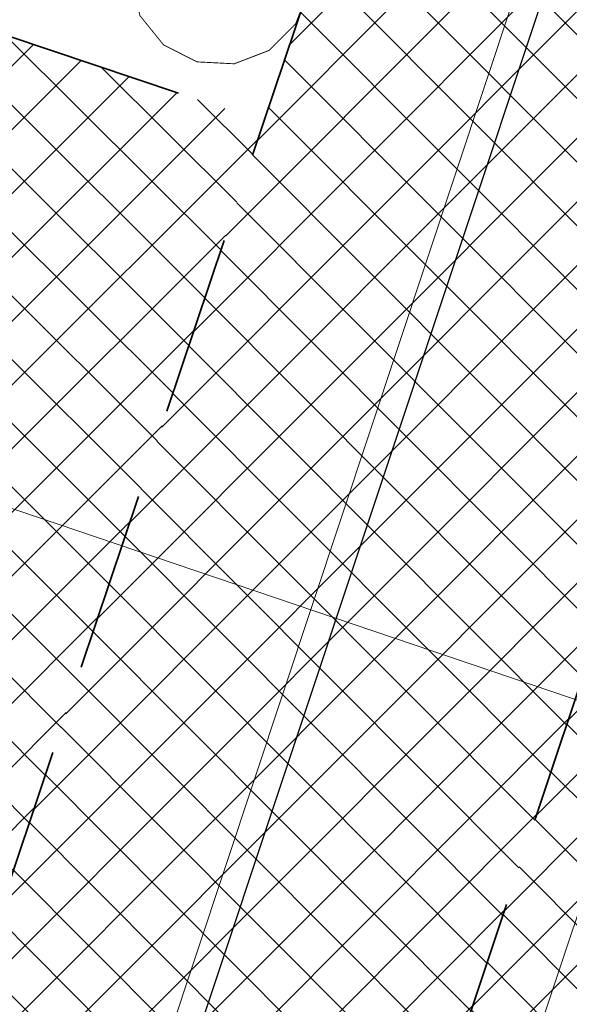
# Model space of a CAD drawing. Header units: metres. Extents: x 6599773 to 13199707, y 5688499 to 11377233.
# Tile 62 of 256: x 6599899 to 6599902, y 5688724 to 5688729. Entities that reach past the tile are written whole.
import ezdxf

# ---------------------------------------------------------------- set-up
doc = ezdxf.new("R2010")
doc.units = ezdxf.units.M
doc.header["$MEASUREMENT"] = 0
for name, pattern in [('1', [0]), ('BUG', [1.5, 1, -0.5]), ('GUK', [2, 1.5, -0.5])]:
    doc.linetypes.add(name, pattern=pattern)
doc.layers.get('0').update_dxf_attribs({"linetype": 'CONTINUOUS', "lineweight": 5})
for name, color, linetype, lineweight in [('_kolor chodnik', 50, '1', 0), ('_kolor zjazdy kostka', 7, '1', 0), ('_kolor zjazdy tłuczeń', 30, '1', 0), ('_kolor ścieżka', 10, '1', 0), ('_obrzeze', 10, 'BUG', 35), ('_opiszjazd', 7, '1', 20), ('AS__Nowe_granice', 140, 'CONTINUOUS', 30), ('Kontury', 90, 'GUK', 5), ('OTK_L_5', 7, 'CONTINUOUS', 5), ('OTZ_L_1', 7, 'CONTINUOUS', 5)]:
    doc.layers.add(name, color=color, linetype=linetype, lineweight=lineweight)
doc.layers.add('_kolor jezdnia', color=7, linetype='1', lineweight=0, true_color=0x00dbdb)
pattern_1 = [(45, (0, 0), (-0.1767766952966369, 0.1767766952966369), []), (135, (0, 0), (-0.1767766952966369, -0.1767766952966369), [])]

# ---------------------------------------------------------------- blocks, each defined once
blk = doc.blocks.new('2_OTZK')
at = {"color": 7, "const_width": 0.005000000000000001}
for points in [[(-0.6431084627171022, 0.6411612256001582), (-0.8175084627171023, 0.5279612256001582), (-1.022908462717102, 0.4954612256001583), (-1.223708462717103, 0.5492612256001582), (-1.385308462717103, 0.6800612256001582), (-1.479708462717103, 0.8653612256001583), (-1.490508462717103, 1.072961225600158), (-1.416008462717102, 1.267061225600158), (-1.269008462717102, 1.414061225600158), (-1.074908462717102, 1.488561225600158), (-0.8673084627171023, 1.477761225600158), (-0.6820084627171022, 1.383361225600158), (-0.5512084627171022, 1.221761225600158), (-0.4974084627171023, 1.020961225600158), (-0.5299084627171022, 0.8155612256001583), (-0.6431084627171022, 0.6411612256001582)], [(0.6282915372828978, 0.6640612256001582), (0.5264915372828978, 0.8442612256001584), (0.5063915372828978, 1.050261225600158), (0.5714915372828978, 1.246761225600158), (0.7104915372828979, 1.400161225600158), (0.8997915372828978, 1.483961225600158), (1.106791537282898, 1.483961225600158), (1.296091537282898, 1.400161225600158), (1.435091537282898, 1.246761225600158), (1.500191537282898, 1.050261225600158), (1.480091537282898, 0.8442612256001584), (1.378291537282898, 0.6640612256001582)], [(-1.372308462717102, -1.335238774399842), (-1.473808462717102, -1.154938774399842), (-1.493508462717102, -0.9491387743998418), (-1.428308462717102, -0.7528387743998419), (-1.289208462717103, -0.5997387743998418), (-1.100108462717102, -0.5160387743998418), (-0.8933084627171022, -0.5160387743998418), (-0.7042084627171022, -0.5997387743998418), (-0.5651084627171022, -0.7528387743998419), (-0.4999084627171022, -0.9491387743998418), (-0.5196084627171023, -1.154938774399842), (-0.6211084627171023, -1.335238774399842)], [(0.6496915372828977, -0.6516387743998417), (0.8240915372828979, -0.5384387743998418), (1.029491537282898, -0.5059387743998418), (1.230291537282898, -0.5597387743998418), (1.391891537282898, -0.6905387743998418), (1.486291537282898, -0.8758387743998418), (1.497091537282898, -1.083438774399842), (1.422591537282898, -1.277538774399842), (1.275591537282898, -1.424538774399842), (1.081491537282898, -1.499038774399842), (0.8738915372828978, -1.488238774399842), (0.6885915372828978, -1.393838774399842), (0.5577915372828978, -1.232238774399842), (0.5039915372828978, -1.031438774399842), (0.5364915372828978, -0.8260387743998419), (0.6496915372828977, -0.6516387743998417)]]:
    blk.add_lwpolyline(points, dxfattribs=at)

msp = doc.modelspace()

# ---------------------------------------------------------------- hatches: boundary and pattern name
at = {"layer": '_kolor chodnik'}
h = msp.add_hatch(dxfattribs=at)
h.set_pattern_fill('ANSI37', color=256, scale=2)
h.set_pattern_definition(pattern_1)
h.paths.add_polyline_path([(6599849.938171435, 5688542.085872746), (6599852.232147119, 5688548.938742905), (6599853.573135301, 5688548.489851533), (6599853.827082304, 5688549.248475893), (6599851.793849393, 5688549.929093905), (6599849.895278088, 5688548.982823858), (6599847.823506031, 5688542.793750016)])
edge = h.paths.add_edge_path()
edge.add_line((6600018.106075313, 5689087.454911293), (6600022.42781917, 5689091.229234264))
edge.add_line((6600022.42781917, 5689091.229234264), (6600020.233254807, 5689093.742094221))
edge.add_line((6600020.233254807, 5689093.742094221), (6600017.159471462, 5689091.057656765))
edge.add_arc((6600023.275194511, 5689085.3851404), 8.341433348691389, 137.1531559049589, 148.8016577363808)
edge.add_line((6600016.140105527, 5689089.706021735), (6600018.106075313, 5689087.454911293))
h.paths.add_polyline_path([(6600038.501784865, 5689187.592294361), (6600037.906968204, 5689187.700586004), (6600037.63829624, 5689186.224843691), (6600038.240083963, 5689186.115282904)])
h.paths.add_polyline_path([(6600069.098302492, 5689360.276020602), (6600068.321239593, 5689360.413462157), (6600068.064048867, 5689358.936495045), (6600068.836639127, 5689358.799546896)])
h.paths.add_polyline_path([(6600082.393785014, 5689362.950258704), (6600082.941124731, 5689366.103121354), (6600081.481377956, 5689366.361351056), (6600080.923159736, 5689363.210828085)])
h.paths.add_polyline_path([(6600074.022236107, 5689388.065861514), (6600072.983907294, 5689388.249860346), (6600072.723374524, 5689386.77253894), (6600073.760538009, 5689386.588865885)])
h.paths.add_polyline_path([(6600105.613104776, 5689486.405659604), (6600106.749499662, 5689489.711933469), (6600105.298891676, 5689490.233346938), (6600104.143487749, 5689486.917306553)], flags=17)
h.paths.add_polyline_path([(6600132.519778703, 5689678.737346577), (6600131.761827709, 5689678.896110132), (6600131.444670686, 5689677.429261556), (6600132.212256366, 5689677.269208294)])
h.paths.add_polyline_path([(6600156.649397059, 5689798.7449027), (6600156.48800471, 5689797.958860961), (6600157.450195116, 5689797.757316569), (6600157.615023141, 5689798.542205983)])
h.paths.add_polyline_path([(6600189.055358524, 5689948.643107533), (6600187.902868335, 5689948.884512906), (6600187.600024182, 5689947.417400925), (6600188.748131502, 5689947.176379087)])
edge = h.paths.add_edge_path()
edge.add_line((6600204.459383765, 5690032.969035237), (6600204.153258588, 5690031.227801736))
edge.add_arc((6600202.328347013, 5690027.299936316), 4.331100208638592, 41.85300125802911, 65.08011549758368, ccw=False)
edge.add_arc((6600032.90393149, 5690051.979071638), 174.020003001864, 352.8070218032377, 353.495463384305)
edge.add_arc((6600202.372679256, 5690027.343587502), 5.999999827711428, 55.12102442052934, 69.64815978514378)
edge = h.paths.add_edge_path()
edge.add_line((6600205.046027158, 5690040.265402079), (6600204.972740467, 5690038.483452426))
edge.add_arc((6600203.986269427, 5690044.401803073), 5.999999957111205, 279.4630688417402, 294.9140560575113)
edge.add_line((6600206.513819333, 5690038.960158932), (6600206.607027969, 5690041.030672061))
edge.add_arc((6600203.986269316, 5690044.401803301), 4.270000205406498, 284.3702444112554, 307.86193139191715, ccw=False)
edge = h.paths.add_edge_path()
edge.add_arc((6600203.547470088, 5690044.558759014), 6.446878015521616, 324.4350091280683, 356.2013368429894, ccw=False)
edge.add_arc((6600203.986269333, 5690044.401803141), 6.00000007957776, 323.2169970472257, 357.4193489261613)
h.paths.add_polyline_path([(6600208.910055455, 5690121.713696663), (6600208.146285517, 5690121.748120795), (6600207.125602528, 5690121.794124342), (6600209.971605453, 5690121.665851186)])
edge = h.paths.add_edge_path()
edge.add_line((6600238.769818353, 5690481.648294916), (6600240.338176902, 5690490.873746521))
edge.add_line((6600240.338176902, 5690490.873746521), (6600241.251295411, 5690510.829461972))
edge.add_line((6600241.251295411, 5690510.829461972), (6600239.524022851, 5690510.928942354))
edge.add_line((6600239.524022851, 5690510.928942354), (6600238.633343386, 5690491.167757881))
edge.add_line((6600238.633343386, 5690491.167757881), (6600234.579716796, 5690467.661262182))
edge.add_line((6600234.579716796, 5690467.661262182), (6600234.449796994, 5690464.966873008))
edge.add_arc((6600242.443669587, 5690464.607462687), 8.00194818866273, 177.4256738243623, 268.2543056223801)
edge.add_line((6600242.199903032, 5690456.609228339), (6600242.216657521, 5690457.359274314))
edge.add_line((6600242.216657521, 5690457.359274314), (6600242.305257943, 5690458.836738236))
edge.add_arc((6600242.444504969, 5690464.607952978), 5.772894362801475, 177.0298084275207, 268.6178439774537, ccw=False)
edge.add_line((6600236.679365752, 5690464.907083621), (6600236.951876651, 5690470.95443634))
edge.add_line((6600236.951876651, 5690470.95443634), (6600238.150786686, 5690478.210832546))
edge.add_line((6600238.150786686, 5690478.210832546), (6600238.769818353, 5690481.648294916))
h.paths.add_polyline_path([(6600238.769818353, 5690481.648294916), (6600238.150786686, 5690478.210832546), (6600239.670056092, 5690477.930590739), (6600240.266710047, 5690481.376366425)], flags=17)
edge = h.paths.add_edge_path()
edge.add_line((6600223.366500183, 5690460.339976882), (6600223.276803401, 5690457.948865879))
edge.add_arc((6600221.105749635, 5690465.64864014), 7.999999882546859, 285.7465040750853, 299.8464885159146)
edge.add_line((6600225.08717264, 5690458.709744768), (6600225.240084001, 5690461.623695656))
edge.add_arc((6600221.105749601, 5690465.648640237), 5.769999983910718, 293.06724420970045, 315.7681070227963, ccw=False)
edge = h.paths.add_edge_path()
edge.add_arc((6600220.025145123, 5690444.676291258), 5.77000016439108, 37.996647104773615, 59.94382588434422, ccw=False)
edge.add_line((6600224.572175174, 5690448.22839199), (6600224.817793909, 5690451.081798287))
edge.add_arc((6600220.025145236, 5690444.676291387), 7.999999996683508, 53.19588653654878, 68.15166733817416)
edge.add_line((6600223.00235276, 5690452.101669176), (6600222.91504296, 5690449.670427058))
edge = h.paths.add_edge_path()
edge.add_arc((6600221.105749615, 5690465.648640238), 7.999999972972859, 328.0222308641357, 357.0132597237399)
edge.add_line((6600229.094882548, 5690465.23180147), (6600229.218816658, 5690467.593604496))
edge.add_line((6600229.218816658, 5690467.593604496), (6600228.218919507, 5690467.645774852))
edge.add_line((6600228.218919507, 5690467.645774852), (6600227.891778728, 5690461.411918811))
h.paths.add_polyline_path([(6600200.980142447, 5690012.236744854), (6600202.31727834, 5690011.956662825), (6600202.522293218, 5690012.935421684), (6600201.182321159, 5690013.216097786)])
h.paths.add_polyline_path([(6600196.457878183, 5689983.98337835), (6600195.202332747, 5689984.246370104), (6600194.899091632, 5689982.777335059), (6600196.150355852, 5689982.515240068)])
edge = h.paths.add_edge_path()
edge.add_line((6600112.305909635, 5689517.99101877), (6600112.691041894, 5689519.807934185))
edge.add_line((6600112.691041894, 5689519.807934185), (6600113.245521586, 5689522.423769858))
edge.add_line((6600113.245521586, 5689522.423769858), (6600111.553124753, 5689522.782507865))
edge.add_line((6600111.553124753, 5689522.782507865), (6600107.405864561, 5689503.217226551))
edge.add_line((6600107.405864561, 5689503.217226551), (6600099.494506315, 5689480.361667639))
edge.add_line((6600099.494506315, 5689480.361667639), (6600099.182814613, 5689478.891218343))
edge.add_arc((6600107.008997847, 5689477.232359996), 8.000059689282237, 168.0325629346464, 257.7529108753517)
edge.add_line((6600105.311960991, 5689469.414366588), (6600105.784990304, 5689471.593619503))
edge.add_arc((6600107.008927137, 5689477.232314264), 5.769999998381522, 168.0321375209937, 257.7533362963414, ccw=False)
edge.add_line((6600101.364343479, 5689478.42879883), (6600101.647245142, 5689479.76342708))
edge.add_line((6600101.647245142, 5689479.76342708), (6600104.143487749, 5689486.917306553))
edge.add_line((6600104.143487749, 5689486.917306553), (6600105.298891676, 5689490.233346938))
edge.add_line((6600105.298891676, 5689490.233346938), (6600108.240043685, 5689498.809726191))
edge.add_line((6600108.240043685, 5689498.809726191), (6600112.305909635, 5689517.99101877))
h.paths.add_polyline_path([(6600136.009573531, 5689645.499114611), (6600138.333647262, 5689645.012304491), (6600138.661671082, 5689646.578318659), (6600134.869459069, 5689647.372651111)])
at = {"layer": '_kolor jezdnia'}
h = msp.add_hatch(dxfattribs=at)
h.set_pattern_fill('ANSI37', color=256, scale=2.2)
h.set_pattern_definition([(311.9999999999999, (0, 0), (0.2043648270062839, 0.1840109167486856), []), (41.99999999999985, (0, 0), (-0.1840109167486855, 0.2043648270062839), [])])
edge = h.paths.add_edge_path()
edge.add_line((6599833.066047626, 5688539.933393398), (6599850.649511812, 5688527.983462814))
edge.add_arc((6599857.337592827, 5688536.653968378), 10.95025544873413, 169.5012687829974, 232.3548431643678, ccw=False)
edge.add_arc((6599858.085851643, 5688536.618142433), 11.69295282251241, 162.2507788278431, 169.9967502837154, ccw=False)
edge.add_line((6599846.949484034, 5688540.182754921), (6599847.823506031, 5688542.793750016))
edge.add_line((6599847.823506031, 5688542.793750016), (6599849.895278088, 5688548.982823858))
edge.add_line((6599849.895278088, 5688548.982823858), (6599852.434748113, 5688556.56906746))
edge.add_line((6599852.434748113, 5688556.56906746), (6599928.48625871, 5688783.760284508))
edge.add_line((6599928.48625871, 5688783.760284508), (6599931.025728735, 5688791.34652811))
edge.add_line((6599931.025728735, 5688791.34652811), (6599996.657773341, 5688987.411326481))
edge.add_line((6599996.657773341, 5688987.411326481), (6599999.197243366, 5688994.997570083))
edge.add_line((6599999.197243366, 5688994.997570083), (6600021.930100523, 5689062.908193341))
edge.add_line((6600021.930100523, 5689062.908193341), (6600017.620224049, 5689067.371531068))
edge.add_line((6600017.620224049, 5689067.371531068), (6600016.714558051, 5689064.654078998))
edge.add_line((6600016.714558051, 5689064.654078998), (6600012.423620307, 5689051.835617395))
edge.add_line((6600012.423620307, 5689051.835617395), (6600009.884150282, 5689044.249373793))
edge.add_line((6600009.884150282, 5689044.249373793), (6599977.53516164, 5688947.612159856))
edge.add_line((6599977.53516164, 5688947.612159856), (6599974.995691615, 5688940.025916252))
edge.add_line((6599974.995691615, 5688940.025916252), (6599942.096912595, 5688841.746295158))
edge.add_line((6599942.096912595, 5688841.746295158), (6599939.557442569, 5688834.160051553))
edge.add_line((6599939.557442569, 5688834.160051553), (6599882.679288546, 5688664.246042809))
edge.add_line((6599882.679288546, 5688664.246042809), (6599880.139818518, 5688656.659799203))
edge.add_line((6599880.139818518, 5688656.659799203), (6599852.464543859, 5688573.984527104))
edge.add_line((6599852.464543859, 5688573.984527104), (6599842.470137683, 5688544.127903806))
edge.add_arc((6599835.706422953, 5688546.652910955), 7.219660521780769, 248.54809133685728, 339.52856074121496, ccw=False)
h.paths.add_polyline_path([(6600044.653202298, 5689172.271628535), (6600046.276244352, 5689181.431901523), (6600047.759199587, 5689189.801539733), (6600051.0603021, 5689208.432603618), (6600052.368792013, 5689215.817578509), (6600054.808584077, 5689229.587499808), (6600056.11707399, 5689236.972474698), (6600057.346666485, 5689243.912161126), (6600058.655146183, 5689251.297078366), (6600058.831439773, 5689252.292060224), (6600060.098987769, 5689259.445963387), (6600060.139929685, 5689259.677035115), (6600061.407468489, 5689266.830886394), (6600072.329030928, 5689328.470998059), (6600073.637511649, 5689335.855921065), (6600077.337304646, 5689356.73715072), (6600078.820259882, 5689365.106788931), (6600081.142794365, 5689378.214921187), (6600082.53851694, 5689386.092227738), (6600095.187867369, 5689457.483787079), (6600091.082877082, 5689465.8405575), (6600089.043088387, 5689454.328211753), (6600087.870641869, 5689447.711051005), (6600087.560133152, 5689445.958573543), (6600086.562151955, 5689440.326076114), (6600082.433200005, 5689417.022719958), (6600080.95024477, 5689408.65308175), (6600077.202698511, 5689387.502337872), (6600075.719743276, 5689379.132699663), (6600073.469199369, 5689366.430874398), (6600071.986244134, 5689358.061236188), (6600069.986864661, 5689346.776955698), (6600068.591142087, 5689338.899649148), (6600065.559290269, 5689321.78820693), (6600064.163567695, 5689313.91090038), (6600059.719426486, 5689288.828650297), (6600058.323703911, 5689280.951343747), (6600057.563846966, 5689276.662793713), (6600056.168124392, 5689268.785487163), (6600054.804920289, 5689261.091711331), (6600053.409197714, 5689253.214404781), (6600053.264817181, 5689252.399536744), (6600051.869094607, 5689244.522230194), (6600051.183555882, 5689240.653124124), (6600049.787833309, 5689232.775817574), (6600046.593849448, 5689214.749319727), (6600045.198126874, 5689206.872013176), (6600044.41754409, 5689202.466488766), (6600042.934588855, 5689194.096850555), (6600036.429952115, 5689157.38538759), (6600034.94699688, 5689149.01574938), (6600030.579776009, 5689124.367629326), (6600027.529365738, 5689107.151445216), (6600024.895072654, 5689094.014582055), (6600030.583685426, 5689094.264316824), (6600032.945013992, 5689106.191885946), (6600043.170247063, 5689163.901990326)])
edge = h.paths.add_edge_path()
edge.add_line((6600111.106812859, 5689535.144351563), (6600111.256844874, 5689535.85214863))
edge.add_line((6600111.256844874, 5689535.85214863), (6600112.915748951, 5689543.678261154))
edge.add_line((6600112.915748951, 5689543.678261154), (6600117.304772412, 5689564.384094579))
edge.add_line((6600117.304772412, 5689564.384094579), (6600119.067357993, 5689572.699339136))
edge.add_line((6600119.067357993, 5689572.699339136), (6600120.087667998, 5689577.512794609))
edge.add_line((6600120.087667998, 5689577.512794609), (6600121.64289057, 5689584.849775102))
edge.add_line((6600121.64289057, 5689584.849775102), (6600128.436769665, 5689616.900852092))
edge.add_line((6600128.436769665, 5689616.900852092), (6600129.991992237, 5689624.237832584))
edge.add_line((6600129.991992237, 5689624.237832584), (6600132.660554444, 5689636.827148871))
edge.add_line((6600132.660554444, 5689636.827148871), (6600133.208838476, 5689639.444704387))
edge.add_line((6600133.208838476, 5689639.444704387), (6600134.848957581, 5689647.274775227))
edge.add_line((6600134.848957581, 5689647.274775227), (6600138.97649476, 5689666.979995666))
edge.add_line((6600138.97649476, 5689666.979995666), (6600140.51410642, 5689674.320687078))
edge.add_line((6600140.51410642, 5689674.320687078), (6600145.209128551, 5689696.735129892))
edge.add_line((6600145.209128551, 5689696.735129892), (6600146.746740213, 5689704.075821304))
edge.add_line((6600146.746740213, 5689704.075821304), (6600151.462308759, 5689726.588354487))
edge.add_line((6600151.462308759, 5689726.588354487), (6600152.999920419, 5689733.929045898))
edge.add_line((6600152.999920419, 5689733.929045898), (6600155.244070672, 5689744.642813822))
edge.add_line((6600155.244070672, 5689744.642813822), (6600156.781682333, 5689751.983505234))
edge.add_line((6600156.781682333, 5689751.983505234), (6600161.635515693, 5689775.156126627))
edge.add_line((6600161.635515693, 5689775.156126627), (6600163.378142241, 5689783.475576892))
edge.add_line((6600163.378142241, 5689783.475576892), (6600163.850769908, 5689785.731942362))
edge.add_line((6600163.850769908, 5689785.731942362), (6600167.028500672, 5689800.90270461))
edge.add_line((6600167.028500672, 5689800.90270461), (6600179.490888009, 5689860.399222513))
edge.add_line((6600179.490888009, 5689860.399222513), (6600181.233514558, 5689868.718672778))
edge.add_line((6600181.233514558, 5689868.718672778), (6600181.84713393, 5689871.648144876))
edge.add_line((6600181.84713393, 5689871.648144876), (6600183.38474559, 5689878.988836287))
edge.add_line((6600183.38474559, 5689878.988836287), (6600184.935818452, 5689886.393792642))
edge.add_line((6600184.935818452, 5689886.393792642), (6600186.575937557, 5689894.223863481))
edge.add_line((6600186.575937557, 5689894.223863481), (6600194.051338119, 5689929.912074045))
edge.add_line((6600194.051338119, 5689929.912074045), (6600195.691457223, 5689937.742144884))
edge.add_line((6600195.691457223, 5689937.742144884), (6600202.915799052, 5689972.231779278))
edge.add_line((6600202.915799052, 5689972.231779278), (6600204.555918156, 5689980.061850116))
edge.add_line((6600204.555918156, 5689980.061850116), (6600206.062781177, 5689987.255744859))
edge.add_line((6600206.062781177, 5689987.255744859), (6600207.702900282, 5689995.085815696))
edge.add_line((6600207.702900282, 5689995.085815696), (6600210.232559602, 5690007.162628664))
edge.add_line((6600210.232559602, 5690007.162628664), (6600211.694938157, 5690014.144150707))
edge.add_arc((6600028.177652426, 5690052.584442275), 187.5000004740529, 348.1696294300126, 357.4195276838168)
edge.add_line((6600215.487522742, 5690044.142720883), (6600208.310270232, 5690026.480446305))
edge.add_arc((6600032.903933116, 5690051.97907145), 177.2500013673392, 348.1696294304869, 351.7289130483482, ccw=False)
edge.add_line((6600206.38894146, 5690015.640182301), (6600205.966941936, 5690013.625519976))
edge.add_line((6600205.966941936, 5690013.625519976), (6600204.326822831, 5690005.795449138))
edge.add_line((6600204.326822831, 5690005.795449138), (6600197.076961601, 5689971.183982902))
edge.add_line((6600197.076961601, 5689971.183982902), (6600195.334335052, 5689962.864532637))
edge.add_line((6600195.334335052, 5689962.864532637), (6600193.44722506, 5689953.855305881))
edge.add_line((6600193.44722506, 5689953.855305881), (6600191.909227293, 5689946.512771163))
edge.add_line((6600191.909227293, 5689946.512771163), (6600185.49684423, 5689915.899498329))
edge.add_line((6600185.49684423, 5689915.899498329), (6600183.856521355, 5689908.068454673))
edge.add_line((6600183.856521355, 5689908.068454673), (6600182.066605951, 5689899.523243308))
edge.add_line((6600182.066605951, 5689899.523243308), (6600180.32407057, 5689891.204228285))
edge.add_line((6600180.32407057, 5689891.204228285), (6600174.320344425, 5689862.541919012))
edge.add_line((6600174.320344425, 5689862.541919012), (6600172.577809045, 5689854.222903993))
edge.add_line((6600172.577809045, 5689854.222903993), (6600163.663810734, 5689811.666703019))
edge.add_line((6600163.663810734, 5689811.666703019), (6600162.023782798, 5689803.837067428))
edge.add_line((6600162.023782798, 5689803.837067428), (6600160.924220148, 5689798.587659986))
edge.add_line((6600160.924220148, 5689798.587659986), (6600159.279208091, 5689790.734229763))
edge.add_line((6600159.279208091, 5689790.734229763), (6600157.107250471, 5689780.365115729))
edge.add_line((6600157.107250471, 5689780.365115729), (6600155.462238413, 5689772.511685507))
edge.add_line((6600155.462238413, 5689772.511685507), (6600153.380318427, 5689762.572418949))
edge.add_line((6600153.380318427, 5689762.572418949), (6600151.735124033, 5689754.718118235))
edge.add_line((6600151.735124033, 5689754.718118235), (6600148.586504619, 5689739.686336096))
edge.add_line((6600148.586504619, 5689739.686336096), (6600146.885007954, 5689731.563243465))
edge.add_line((6600146.885007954, 5689731.563243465), (6600141.75088822, 5689707.052510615))
edge.add_line((6600141.75088822, 5689707.052510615), (6600140.110896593, 5689699.223048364))
edge.add_line((6600140.110896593, 5689699.223048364), (6600133.483561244, 5689667.583574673))
edge.add_line((6600133.483561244, 5689667.583574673), (6600131.860394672, 5689659.834436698))
edge.add_line((6600131.860394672, 5689659.834436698), (6600131.740984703, 5689659.26436315))
edge.add_line((6600131.740984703, 5689659.26436315), (6600130.117814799, 5689651.515209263))
edge.add_line((6600130.117814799, 5689651.515209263), (6600127.278733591, 5689637.961189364))
edge.add_line((6600127.278733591, 5689637.961189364), (6600126.924568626, 5689636.290366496))
edge.add_line((6600126.924568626, 5689636.290366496), (6600125.166244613, 5689627.995226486))
edge.add_line((6600125.166244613, 5689627.995226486), (6600118.009503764, 5689594.232298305))
edge.add_line((6600118.009503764, 5689594.232298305), (6600116.251179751, 5689585.937158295))
edge.add_line((6600116.251179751, 5689585.937158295), (6600113.665314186, 5689573.737975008))
edge.add_line((6600113.665314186, 5689573.737975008), (6600111.898534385, 5689565.402943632))
edge.add_line((6600111.898534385, 5689565.402943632), (6600104.889982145, 5689532.33911599))
edge.add_line((6600104.889982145, 5689532.33911599), (6600103.226635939, 5689524.492047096))
edge.add_line((6600103.226635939, 5689524.492047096), (6600096.623876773, 5689493.342605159))
edge.add_line((6600096.623876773, 5689493.342605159), (6600094.968986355, 5689485.53542763))
edge.add_line((6600094.968986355, 5689485.53542763), (6600094.300101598, 5689482.379870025))
edge.add_line((6600094.300101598, 5689482.379870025), (6600099.182814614, 5689478.891218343))
edge.add_line((6600099.182814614, 5689478.891218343), (6600099.494506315, 5689480.361667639))
edge.add_line((6600099.494506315, 5689480.361667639), (6600111.106812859, 5689535.144351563))
edge = h.paths.add_edge_path()
edge.add_arc((6600239.213891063, 5690851.4003676), 10.0000000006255, -2.8342403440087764, 76.13703556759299, ccw=False)
edge.add_line((6600249.201658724, 5690850.905901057), (6600249.082723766, 5690848.503524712))
edge.add_line((6600249.082723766, 5690848.503524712), (6600247.016487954, 5690806.767468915))
edge.add_line((6600247.016487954, 5690806.767468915), (6600246.092398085, 5690789.152178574))
edge.add_line((6600246.092398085, 5690789.152178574), (6600233.768116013, 5690572.015170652))
edge.add_line((6600233.768116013, 5690572.015170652), (6600228.959056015, 5690465.29620206))
edge.add_line((6600228.959056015, 5690465.29620206), (6600234.588724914, 5690465.017134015))
edge.add_line((6600234.588724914, 5690465.017134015), (6600239.26254019, 5690571.767576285))
edge.add_line((6600239.26254019, 5690571.767576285), (6600252.505038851, 5690806.400146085))
edge.add_line((6600252.505038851, 5690806.400146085), (6600254.569211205, 5690848.094521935))
edge.add_arc((6600262.559425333, 5690847.6989487), 7.999999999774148, 76.13703557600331, 177.1657596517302, ccw=False)
edge.add_line((6600264.476229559, 5690855.465921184), (6600241.609896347, 5690861.109083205))
edge = h.paths.add_edge_path()
edge.add_line((6600250.031475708, 5690451.625307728), (6600250.231741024, 5690455.772579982))
edge.add_line((6600250.231741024, 5690455.772579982), (6600246.257763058, 5690456.417303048))
edge.add_line((6600246.257763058, 5690456.417303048), (6600242.171761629, 5690456.61060902))
edge.add_arc((6600242.563100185, 5690464.586983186), 7.985968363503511, 176.9123644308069, 267.1911945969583, ccw=False)
edge.add_line((6600234.588724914, 5690465.017134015), (6600228.959056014, 5690465.29620206))
edge.add_arc((6600220.965133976, 5690465.657286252), 8.002072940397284, 267.8289300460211, 357.413716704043, ccw=False)
edge.add_line((6600220.661989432, 5690457.660957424), (6600212.406915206, 5690458.119572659))
edge.add_line((6600212.406915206, 5690458.119572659), (6600208.431872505, 5690457.817501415))
edge.add_line((6600208.431872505, 5690457.817501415), (6600208.233912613, 5690454.548331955))
edge.add_line((6600208.233912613, 5690454.548331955), (6600212.129565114, 5690453.127270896))
edge.add_line((6600212.129565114, 5690453.127270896), (6600218.640548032, 5690452.76554962))
edge.add_line((6600218.640548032, 5690452.76554962), (6600216.486747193, 5690452.885205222))
edge.add_line((6600216.486747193, 5690452.885205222), (6600220.46890539, 5690452.663974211))
edge.add_arc((6600220.025145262, 5690444.676291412), 7.999999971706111, -0.3386579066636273, 86.8201700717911, ccw=False)
edge.add_line((6600228.025005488, 5690444.629006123), (6600227.803602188, 5690439.649256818))
edge.add_line((6600227.803602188, 5690439.649256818), (6600226.885525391, 5690435.936828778))
edge.add_line((6600226.885525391, 5690435.936828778), (6600225.534849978, 5690405.967249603))
edge.add_line((6600225.534849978, 5690405.967249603), (6600226.115199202, 5690402.187514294))
edge.add_line((6600226.115199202, 5690402.187514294), (6600213.445139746, 5690121.008786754))
edge.add_line((6600213.445139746, 5690121.008786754), (6600213.352800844, 5690118.960058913))
edge.add_line((6600213.352800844, 5690118.960058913), (6600209.980184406, 5690044.131649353))
edge.add_arc((6600203.986269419, 5690044.401803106), 5.999999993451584, 257.4162346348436, 357.41934921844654, ccw=False)
edge.add_line((6600202.679069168, 5690038.545931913), (6600201.589735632, 5690033.666039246))
edge.add_line((6600201.589735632, 5690033.666039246), (6600203.67987942, 5690033.199458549))
edge.add_arc((6600202.372679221, 5690027.343587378), 5.999999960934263, -8.27108729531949, 77.41623506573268, ccw=False)
edge.add_line((6600208.310270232, 5690026.480446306), (6600215.487522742, 5690044.142720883))
edge.add_line((6600215.487522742, 5690044.142720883), (6600216.199687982, 5690059.944661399))
edge.add_line((6600216.199687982, 5690059.944661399), (6600216.537356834, 5690067.437056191))
edge.add_line((6600216.537356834, 5690067.437056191), (6600223.893528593, 5690230.66011469))
edge.add_line((6600223.893528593, 5690230.66011469), (6600224.231197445, 5690238.152509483))
edge.add_line((6600224.231197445, 5690238.152509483), (6600233.507835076, 5690443.987992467))
edge.add_arc((6600241.499722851, 5690443.627812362), 7.999999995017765, 87.29208981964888, 177.4195277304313, ccw=False)
edge.add_line((6600241.877677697, 5690451.618879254), (6600246.021541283, 5690451.422886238))
edge.add_line((6600246.021541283, 5690451.422886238), (6600246.427694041, 5690451.443388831))
edge.add_line((6600246.427694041, 5690451.443388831), (6600246.793970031, 5690451.461878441))
edge.add_line((6600246.793970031, 5690451.461878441), (6600250.031475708, 5690451.625307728))
edge = h.paths.add_edge_path()
edge.add_line((6600007.33756506, 5689086.20374581), (6600006.980466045, 5689080.740822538))
edge.add_line((6600006.980466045, 5689080.740822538), (6600007.229745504, 5689080.720859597))
edge.add_line((6600007.229745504, 5689080.720859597), (6600008.093335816, 5689080.601653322))
edge.add_line((6600008.093335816, 5689080.601653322), (6600008.702681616, 5689080.53831051))
edge.add_arc((6600008.140193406, 5689070.554142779), 9.999999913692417, -18.557800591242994, 86.77547804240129, ccw=False)
edge.add_line((6600017.620224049, 5689067.371531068), (6600021.930100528, 5689062.908193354))
edge.add_arc((6599734.83819726, 5689159.011261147), 302.7499967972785, 341.4922000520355, 343.8640860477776)
edge.add_arc((6600034.895369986, 5689072.315877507), 9.581213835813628, 98.63328270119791, 164.5273290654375, ccw=False)
edge.add_line((6600033.457137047, 5689081.788529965), (6600033.832640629, 5689081.798737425))
edge.add_line((6600033.832640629, 5689081.798737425), (6600034.422462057, 5689082.05700874))
edge.add_line((6600034.422462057, 5689082.05700874), (6600036.833623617, 5689082.139040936))
edge.add_line((6600036.833623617, 5689082.139040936), (6600036.730225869, 5689087.148851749))
edge.add_line((6600036.730225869, 5689087.148851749), (6600036.579860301, 5689087.134303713))
edge.add_arc((6600036.479565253, 5689093.136286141), 6.002820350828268, 169.1687651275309, 270.9573417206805, ccw=False)
edge.add_line((6600030.583685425, 5689094.264316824), (6600024.895072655, 5689094.014582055))
edge.add_arc((6600015.200558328, 5689096.162123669), 9.929528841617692, 271.0943432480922, 347.5094668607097, ccw=False)
edge.add_arc((6600014.909438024, 5689089.646776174), 3.446070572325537, 264.4236009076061, 278.0194998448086, ccw=False)
edge.add_line((6600014.574573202, 5689086.217014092), (6600014.299554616, 5689086.232508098))
edge.add_line((6600014.299554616, 5689086.232508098), (6600010.474232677, 5689086.448019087))
edge.add_line((6600010.474232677, 5689086.448019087), (6600007.33756506, 5689086.20374581))
edge = h.paths.add_edge_path()
edge.add_line((6600105.490725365, 5689463.953528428), (6600106.927559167, 5689464.047234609))
edge.add_line((6600106.927559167, 5689464.047234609), (6600107.835, 5689468.66))
edge.add_line((6600107.835, 5689468.66), (6600105.311960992, 5689469.414366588))
edge.add_arc((6600107.008997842, 5689477.232359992), 8.000059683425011, 168.0325628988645, 257.7529109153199, ccw=False)
edge.add_line((6600099.182814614, 5689478.891218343), (6600094.300101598, 5689482.379870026))
edge.add_arc((6600586.245114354, 5689378.10423892), 502.8750369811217, 168.032376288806, 169.9522165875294)
edge.add_line((6600091.082877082, 5689465.8405575), (6600095.187867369, 5689457.483787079))
edge.add_arc((6600103.06517392, 5689456.088064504), 8.000000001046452, 77.7533362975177, 169.9524553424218, ccw=False)
edge.add_line((6600104.762140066, 5689463.906012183), (6600105.490725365, 5689463.953528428))
at = {"layer": '_kolor zjazdy kostka'}
h = msp.add_hatch(dxfattribs=at)
h.set_pattern_fill('ANSI37', color=256, scale=2)
h.set_pattern_definition(pattern_1)
h.paths.add_polyline_path([(6600244.137440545, 5690813.934732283), (6600242.369522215, 5690814.022127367), (6600242.097568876, 5690808.528921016), (6600243.865482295, 5690808.44142671)])
h.paths.add_polyline_path([(6600247.012128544, 5690806.679412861), (6600247.44273645, 5690815.377295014), (6600247.393289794, 5690814.378518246), (6600247.113277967, 5690808.722537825)])
h.paths.add_polyline_path([(6600242.297085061, 5690788.088808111), (6600240.958726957, 5690788.155683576), (6600240.648818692, 5690782.664569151), (6600241.987258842, 5690782.599147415)])
h.paths.add_polyline_path([(6600245.558275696, 5690780.919298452), (6600246.037231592, 5690789.405686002), (6600244.985820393, 5690788.453468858), (6600244.612601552, 5690781.981345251)])
h.paths.add_polyline_path([(6600241.348405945, 5690723.711515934), (6600242.272017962, 5690722.691689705), (6600242.749709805, 5690731.155680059), (6600241.698138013, 5690730.203317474), (6600241.472690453, 5690726.27550499)])
h.paths.add_polyline_path([(6600225.772794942, 5690394.589141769), (6600224.731429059, 5690393.637598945), (6600224.461246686, 5690387.644646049), (6600225.412923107, 5690386.603142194)])
h.paths.add_polyline_path([(6600223.012390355, 5690333.280720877), (6600223.372595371, 5690341.272607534), (6600222.32835346, 5690340.318436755), (6600222.058239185, 5690334.324941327)])
h.paths.add_polyline_path([(6600215.496388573, 5690166.390602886), (6600215.856593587, 5690174.382489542), (6600214.812834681, 5690173.428760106), (6600214.542018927, 5690167.435062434)])
h.paths.add_polyline_path([(6600212.446537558, 5690121.053392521), (6600213.399499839, 5690120.010473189), (6600213.788744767, 5690128.503024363), (6600212.745135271, 5690127.54943145)])
h.paths.add_polyline_path([(6600209.977420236, 5690121.665589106), (6600210.225142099, 5690127.162117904), (6600207.346107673, 5690127.291879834), (6600207.119593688, 5690121.794395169)])
h.paths.add_polyline_path([(6600207.950178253, 5690070.725854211), (6600204.880846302, 5690070.828947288), (6600204.643784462, 5690065.333808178), (6600207.702521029, 5690065.204598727)])
h.paths.add_polyline_path([(6600200.981479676, 5690012.236464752), (6600199.969248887, 5690007.339980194), (6600201.282587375, 5690007.064882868), (6600202.31726072, 5690011.956666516)])
h.paths.add_polyline_path([(6600193.613960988, 5689970.406358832), (6600192.398010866, 5689970.660657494), (6600191.286205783, 5689965.274578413), (6600192.486379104, 5689965.023185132)])
h.paths.add_polyline_path([(6600189.061271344, 5689948.671423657), (6600189.984133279, 5689953.050774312), (6600188.818902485, 5689953.32186217), (6600187.908781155, 5689948.91282903)])
h.paths.add_polyline_path([(6600180.976201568, 5689915.317449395), (6600179.952861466, 5689910.421322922), (6600181.008474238, 5689910.200199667), (6600182.033843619, 5689915.09540201)])
h.paths.add_polyline_path([(6600176.508279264, 5689893.538690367), (6600177.476023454, 5689893.335973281), (6600178.603605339, 5689898.719146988), (6600177.636002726, 5689898.922290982)])
h.paths.add_polyline_path([(6600179.28182965, 5689859.401159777), (6600180.522246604, 5689860.211927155), (6600181.057490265, 5689860.561775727), (6600183.598022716, 5689860.029600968), (6600184.726606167, 5689865.412570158), (6600182.186324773, 5689865.943033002), (6600181.604764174, 5689866.832779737), (6600181.024456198, 5689867.720610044)])
h.paths.add_polyline_path([(6600160.20081012, 5689810.862606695), (6600159.232772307, 5689811.065842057), (6600158.207991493, 5689806.171529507), (6600159.17573568, 5689805.968812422)])
h.paths.add_polyline_path([(6600156.493917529, 5689797.987177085), (6600155.463416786, 5689793.068691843), (6600156.431160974, 5689792.865974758), (6600157.461419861, 5689797.784520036)])
edge = h.paths.add_edge_path()
edge.add_arc((6600173.111981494, 5689800.679690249), 5.999999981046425, 204.6731153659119, 239.5411154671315, ccw=False)
edge.add_arc((6600173.162096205, 5689800.685330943), 6.047914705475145, 168.3203586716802, 204.5234866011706, ccw=False)
edge.add_line((6600167.239404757, 5689801.909666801), (6600163.65166784, 5689784.781499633))
edge.add_arc((6600169.524220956, 5689783.551410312), 5.999999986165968, 139.2146049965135, 168.1696294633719, ccw=False)
edge.add_arc((6600169.524220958, 5689783.551410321), 5.999999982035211, 96.80962310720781, 139.2146050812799, ccw=False)
edge.add_line((6600168.81279652, 5689789.509083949), (6600170.070461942, 5689795.507731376))
h.paths.add_polyline_path([(6600163.526364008, 5689776.866746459), (6600166.051243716, 5689776.337874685), (6600167.179826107, 5689781.720838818), (6600164.653945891, 5689782.24992016), (6600163.941148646, 5689783.340449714), (6600163.493329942, 5689784.025580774), (6600161.750703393, 5689775.706130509), (6600162.438017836, 5689776.155376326)])
h.paths.add_polyline_path([(6600152.614191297, 5689774.643430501), (6600153.639138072, 5689779.536616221), (6600152.646757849, 5689779.74492896), (6600151.646447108, 5689774.846147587)])
h.paths.add_polyline_path([(6600150.121074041, 5689767.466820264), (6600148.177624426, 5689758.167954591), (6600149.115997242, 5689757.971390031), (6600151.066362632, 5689767.268392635)])
h.paths.add_polyline_path([(6600142.970741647, 5689739.332500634), (6600141.888449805, 5689734.142420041), (6600144.036614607, 5689733.695518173), (6600145.123068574, 5689738.882330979)])
h.paths.add_polyline_path([(6600136.256357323, 5689701.052153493), (6600137.154085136, 5689700.864096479), (6600138.287960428, 5689706.274871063), (6600137.38649247, 5689706.464182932)])
h.paths.add_polyline_path([(6600130.081494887, 5689667.099389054), (6600129.212847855, 5689667.281639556), (6600128.083282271, 5689661.898895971), (6600128.953953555, 5689661.716447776)])
h.paths.add_polyline_path([(6600128.397394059, 5689659.030340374), (6600127.554144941, 5689659.207226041), (6600126.493408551, 5689653.810049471), (6600127.269860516, 5689653.647397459)])
h.paths.add_polyline_path([(6600134.990411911, 5689640.633636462), (6600137.30714639, 5689640.148363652), (6600138.339560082, 5689645.040620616), (6600136.015486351, 5689645.500958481), (6600135.435178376, 5689646.388788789), (6600134.8548704, 5689647.276619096), (6600133.214751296, 5689639.446548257), (6600134.102581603, 5689640.026856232)])
h.paths.add_polyline_path([(6600122.164164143, 5689634.294831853), (6600121.024067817, 5689628.914244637), (6600122.015114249, 5689628.705875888), (6600123.155614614, 5689634.086346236)])
h.paths.add_polyline_path([(6600114.542075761, 5689593.450769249), (6600113.493359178, 5689593.398339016), (6600112.364315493, 5689588.045694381), (6600113.29076438, 5689587.547532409)])
h.paths.add_polyline_path([(6600110.194543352, 5689572.941097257), (6600109.207819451, 5689573.148880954), (6600108.06771793, 5689567.768269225), (6600109.050143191, 5689567.53521504)])
h.paths.add_polyline_path([(6600119.083213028, 5689565.540446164), (6600119.089125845, 5689565.542290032), (6600121.462438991, 5689565.065690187), (6600122.598093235, 5689570.447168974), (6600120.229622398, 5689570.949214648), (6600119.651446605, 5689571.8119627), (6600119.073270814, 5689572.72765526), (6600117.310757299, 5689564.412754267)])
h.paths.add_polyline_path([(6600101.698666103, 5689532.937884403), (6600100.730666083, 5689533.141679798), (6600099.694214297, 5689528.250234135), (6600100.669121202, 5689528.045267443)])
h.paths.add_polyline_path([(6600094.06402112, 5689496.827028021), (6600093.080194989, 5689497.033910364), (6600092.036590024, 5689492.143967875), (6600093.038865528, 5689491.933250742)])
h.paths.add_polyline_path([(6600083.709836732, 5689453.749808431), (6600082.738586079, 5689448.336231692), (6600084.647281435, 5689448.027407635), (6600085.606840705, 5689453.416583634)])
h.paths.add_polyline_path([(6600084.434394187, 5689446.825895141), (6600083.731191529, 5689446.921126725), (6600082.928047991, 5689442.491821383), (6600083.649300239, 5689442.394910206)])
h.paths.add_polyline_path([(6600078.04194071, 5689410.721110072), (6600078.996952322, 5689416.137564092), (6600078.0548333, 5689416.304853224), (6600077.111232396, 5689410.886043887)])
h.paths.add_polyline_path([(6600072.911565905, 5689386.768652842), (6600071.96046622, 5689381.312635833), (6600072.800073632, 5689381.163221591), (6600073.76645083, 5689386.590709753)])
h.paths.add_polyline_path([(6600082.887400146, 5689379.432062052), (6600085.278102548, 5689379.034943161), (6600086.160383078, 5689383.956496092), (6600083.759726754, 5689384.355378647), (6600083.152078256, 5689385.224725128), (6600082.544429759, 5689386.094071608), (6600081.148707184, 5689378.216765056), (6600082.018053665, 5689378.824413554)])
h.paths.add_polyline_path([(6600080.731401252, 5689363.247695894), (6600080.041469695, 5689363.369939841), (6600079.433821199, 5689364.239286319), (6600078.8261727, 5689365.108632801), (6600077.343217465, 5689356.73899459), (6600078.212563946, 5689357.346643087), (6600079.081910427, 5689357.954291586), (6600081.429189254, 5689357.564866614), (6600082.388748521, 5689362.980514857)])
h.paths.add_polyline_path([(6600069.104215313, 5689360.304336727), (6600070.063917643, 5689365.720487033), (6600069.2708267, 5689365.861009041), (6600068.327152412, 5689360.441778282)])
h.paths.add_polyline_path([(6600066.55061698, 5689345.891799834), (6600065.546169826, 5689346.069805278), (6600064.677796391, 5689341.145792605), (6600065.678290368, 5689340.968483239)])
h.paths.add_polyline_path([(6600061.138656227, 5689321.077501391), (6600060.270282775, 5689316.15348863), (6600061.250715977, 5689315.979734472), (6600062.127590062, 5689320.902245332)])
h.paths.add_polyline_path([(6600055.325252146, 5689288.11325564), (6600054.456878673, 5689283.189242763), (6600055.410852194, 5689283.020177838), (6600056.28317863, 5689287.917022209)])
h.paths.add_polyline_path([(6600048.045675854, 5689182.819289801), (6600050.371939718, 5689182.407116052), (6600051.314445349, 5689187.67761207), (6600048.980409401, 5689188.064690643), (6600048.372760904, 5689188.934037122), (6600047.765112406, 5689189.803383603), (6600046.306982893, 5689181.603992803), (6600046.972918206, 5689182.069462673)])
h.paths.add_polyline_path([(6600040.943690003, 5689201.374141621), (6600039.339175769, 5689201.66987967), (6600038.429882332, 5689196.244216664), (6600039.984130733, 5689195.958493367)])
h.paths.add_polyline_path([(6600032.993704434, 5689156.473759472), (6600032.278185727, 5689156.600537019), (6600031.299242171, 5689151.188930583), (6600032.034145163, 5689151.058111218)])
h.paths.add_polyline_path([(6600026.309179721, 5689123.603833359), (6600025.417362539, 5689118.683970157), (6600026.271201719, 5689118.532684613), (6600027.143528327, 5689123.456001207)])
h.paths.add_polyline_path([(6600013.302986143, 5689054.462576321), (6600015.84245617, 5689062.048819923), (6600014.576741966, 5689061.417973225), (6600012.672139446, 5689055.728290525)])
h.paths.add_polyline_path([(6599974.547216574, 5688938.686171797), (6599977.086686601, 5688946.272415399), (6599975.820972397, 5688945.641568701), (6599973.916369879, 5688939.951886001)])
h.paths.add_polyline_path([(6599942.102825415, 5688841.748139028), (6599940.837111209, 5688841.117292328), (6599938.932508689, 5688835.427609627), (6599939.563355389, 5688834.161895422)])
h.paths.add_polyline_path([(6599882.685201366, 5688664.247886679), (6599881.419487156, 5688663.617039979), (6599879.514884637, 5688657.927357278), (6599880.145731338, 5688656.661643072)])
h.paths.add_polyline_path([(6599851.799762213, 5688549.930937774), (6599853.832995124, 5688549.250319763), (6599855.420163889, 5688553.991722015), (6599853.386930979, 5688554.672340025), (6599852.913795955, 5688555.621625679), (6599852.440660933, 5688556.570911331), (6599849.901190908, 5688548.984667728)])
h.paths.add_polyline_path([(6600233.581687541, 5690586.458647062), (6600234.520016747, 5690585.337735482), (6600234.976631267, 5690593.42826699), (6600233.922640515, 5690592.499827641)])
h.paths.add_polyline_path([(6600231.728371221, 5690526.750719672), (6600230.676277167, 5690525.793817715), (6600230.420013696, 5690519.782861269), (6600231.363586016, 5690518.655686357)])
h.paths.add_polyline_path([(6600237.577122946, 5690639.505119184), (6600236.516490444, 5690638.540451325), (6600236.176926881, 5690632.541599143), (6600237.1204992, 5690631.41442423)])
h.paths.add_polyline_path([(6600238.927801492, 5690681.139540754), (6600239.8637879, 5690680.021427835), (6600240.320411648, 5690688.112122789), (6600239.268317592, 5690687.155220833)])
h.paths.add_polyline_path([(6600218.122284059, 5690224.814875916), (6600217.079933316, 5690223.862433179), (6600216.809648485, 5690217.865326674), (6600217.762143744, 5690216.822918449)])
h.paths.add_polyline_path([(6600219.363739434, 5690274.535639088), (6600220.315886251, 5690273.493612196), (6600220.675810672, 5690281.480778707), (6600219.633750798, 5690280.528598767)])
h.paths.add_polyline_path([(6600168.75986753, 5689856.554734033), (6600169.729143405, 5689856.351696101), (6600170.857343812, 5689861.737822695), (6600169.889741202, 5689861.940966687)])
h.paths.add_polyline_path([(6600168.841833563, 5689852.115601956), (6600167.871405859, 5689852.319339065), (6600166.844894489, 5689847.425845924), (6600167.816759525, 5689847.221809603)])
h = msp.add_hatch(dxfattribs=at)
h.set_pattern_fill('ANSI37', color=256, scale=2)
h.set_pattern_definition(pattern_1)
h.paths.add_polyline_path([(6599904.329050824, 5688728.921100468), (6599903.063336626, 5688728.290253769), (6599901.158734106, 5688722.600571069), (6599901.789580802, 5688721.334856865)])
at = {"layer": '_kolor zjazdy tłuczeń'}
h = msp.add_hatch(dxfattribs=at)
h.set_pattern_fill('ANSI37', color=256, scale=2)
h.set_pattern_definition(pattern_1)
h.paths.add_polyline_path([(6599900.382193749, 5688728.660487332), (6599898.959773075, 5688729.13663796), (6599897.37260431, 5688724.395235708), (6599898.795024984, 5688723.919085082)])
at = {"layer": '_kolor ścieżka'}
h = msp.add_hatch(dxfattribs=at)
h.set_pattern_fill('ANSI37', color=10, scale=2)
h.set_pattern_definition(pattern_1)
edge = h.paths.add_edge_path()
edge.add_line((6599877.145262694, 5688659.244027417), (6599854.614951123, 5688591.938475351))
edge.add_line((6599854.614951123, 5688591.938475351), (6599854.214414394, 5688589.387325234))
edge.add_line((6599854.214414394, 5688589.387325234), (6599839.435327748, 5688545.233719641))
edge.add_arc((6599834.52303551, 5688547.748213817), 5.518450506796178, 246.5150871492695, 332.8930934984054, ccw=False)
edge.add_line((6599832.323891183, 5688542.68688393), (6599836.925902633, 5688539.594394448))
edge.add_arc((6599835.881373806, 5688546.528699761), 7.012533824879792, 278.5661808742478, 339.9794081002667)
edge.add_line((6599842.470137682, 5688544.127903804), (6599857.359687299, 5688588.607952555))
edge.add_line((6599857.359687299, 5688588.607952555), (6599857.303782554, 5688591.591210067))
edge.add_line((6599857.303782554, 5688591.591210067), (6599879.508971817, 5688657.925513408))
edge.add_line((6599879.508971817, 5688657.925513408), (6599879.193548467, 5688658.558370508))
edge.add_line((6599879.193548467, 5688658.558370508), (6599877.145262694, 5688659.244027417))
h.paths.add_polyline_path([(6599879.193548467, 5688658.558370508), (6599879.508971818, 5688657.925513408), (6599881.413574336, 5688663.615196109), (6599880.780717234, 5688663.299772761), (6599878.732431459, 5688663.985429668), (6599877.145262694, 5688659.244027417)])
h.paths.add_polyline_path([(6599938.926595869, 5688835.425765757), (6599938.61117252, 5688836.058622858), (6599936.562886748, 5688836.744279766), (6599878.732431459, 5688663.985429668), (6599880.780717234, 5688663.299772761), (6599881.413574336, 5688663.615196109)])
h.paths.add_polyline_path([(6599974.364844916, 5688941.291630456), (6599974.049421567, 5688941.924487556), (6599972.001135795, 5688942.610144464), (6599936.562886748, 5688836.744279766), (6599938.61117252, 5688836.058622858), (6599938.926595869, 5688835.425765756)])
h.paths.add_polyline_path([(6599974.049421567, 5688941.924487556), (6599974.364844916, 5688941.291630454), (6600009.253303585, 5689045.515087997), (6600008.937880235, 5689046.147945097), (6600006.889594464, 5689046.833602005), (6599972.001135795, 5688942.610144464)])
h.paths.add_polyline_path([(6600008.937880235, 5689046.147945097), (6600009.253303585, 5689045.515087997), (6600011.157906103, 5689051.204770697), (6600010.525049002, 5689050.889347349), (6600008.476763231, 5689051.575004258), (6600006.889594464, 5689046.833602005)])
edge = h.paths.add_edge_path()
edge.add_arc((6599858.085851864, 5688536.618142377), 11.69295304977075, 162.2507788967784, 169.9967501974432)
edge.add_line((6599846.570656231, 5688538.649255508), (6599849.824991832, 5688528.706403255))
edge.add_line((6599849.824991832, 5688528.706403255), (6599853.135519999, 5688528.731057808))
edge.add_line((6599853.135519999, 5688528.731057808), (6599849.868997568, 5688538.728963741))
edge.add_line((6599849.868997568, 5688538.728963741), (6599850.886451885, 5688541.768438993))
edge.add_line((6599850.886451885, 5688541.768438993), (6599849.938171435, 5688542.085872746))
edge.add_line((6599849.938171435, 5688542.085872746), (6599847.823506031, 5688542.793750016))
edge.add_line((6599847.823506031, 5688542.793750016), (6599846.949484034, 5688540.182754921))
edge = h.paths.add_edge_path()
edge.add_arc((6600008.743460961, 5689068.123037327), 7.659999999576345, 341.4922000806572, 372.1491631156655)
edge.add_line((6600016.231900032, 5689069.735141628), (6600014.371922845, 5689078.374983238))
edge.add_arc((6600008.140193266, 5689070.554142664), 10.00000004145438, 51.45178747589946, 78.26461791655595)
edge.add_line((6600010.174112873, 5689080.345116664), (6600010.018184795, 5689077.577393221))
edge.add_arc((6600009.814745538, 5689075.098871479), 2.486856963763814, 14.594442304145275, 85.30763078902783, ccw=False)
edge.add_line((6600012.221360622, 5689075.725498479), (6600013.747330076, 5689068.637167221))
edge.add_line((6600013.747330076, 5689068.637167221), (6600013.596857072, 5689066.921144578))
edge.add_line((6600013.596857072, 5689066.921144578), (6600008.476763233, 5689051.575004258))
edge.add_line((6600008.476763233, 5689051.575004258), (6600010.525049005, 5689050.88934735))
edge.add_line((6600010.525049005, 5689050.88934735), (6600011.157906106, 5689051.204770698))
edge.add_line((6600011.157906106, 5689051.204770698), (6600016.00728921, 5689065.691494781))

# ---------------------------------------------------------------- linework, layer by layer
at = {"layer": '_obrzeze'}
for p, q in [((6600013.484863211, 5689066.53586856), (6599854.614951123, 5688591.938475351)), ((6600016.007289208, 5689065.691494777), (6599857.303782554, 5688591.591210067)), ((6599898.959773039, 5688729.136637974), (6599900.382193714, 5688728.660487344))]:
    msp.add_line(p, q, dxfattribs=at)
at = {"layer": '_opiszjazd'}
msp.add_line((6599903.096026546, 5688725.115525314), (6599885.34014935, 5688731.13884002), dxfattribs=at)
at = {"layer": 'AS__Nowe_granice'}
msp.add_lwpolyline([(6600019.34, 5689081.95), (6599838.5601, 5688539.0294)], dxfattribs=at)
at = {"layer": 'Kontury', "color": 3, "linetype": '1'}
msp.add_lwpolyline([(6599892.9185, 5688702.2792), (6599942.545, 5688851.3184)], dxfattribs=at)
at = {"layer": 'OTK_L_5', "color": 7}
for points in [[(6599905.455, 5688740.438), (6599895.841, 5688711.497)], [(6599897.604, 5688710.752), (6599907.387, 5688739.97)]]:
    msp.add_lwpolyline(points, dxfattribs=at)
at = {"layer": 'OTZ_L_1', "color": 7, "linetype": '1'}
msp.add_lwpolyline([(6599905.455, 5688740.438), (6599895.841, 5688711.497)], dxfattribs=at)

# ---------------------------------------------------------------- block references
at = {"layer": 'OTZ_L_1', "color": 7}
msp.add_blockref('2_OTZK', (6599899.136, 5688730.481), dxfattribs=at)

doc.saveas('drawing.dxf')
